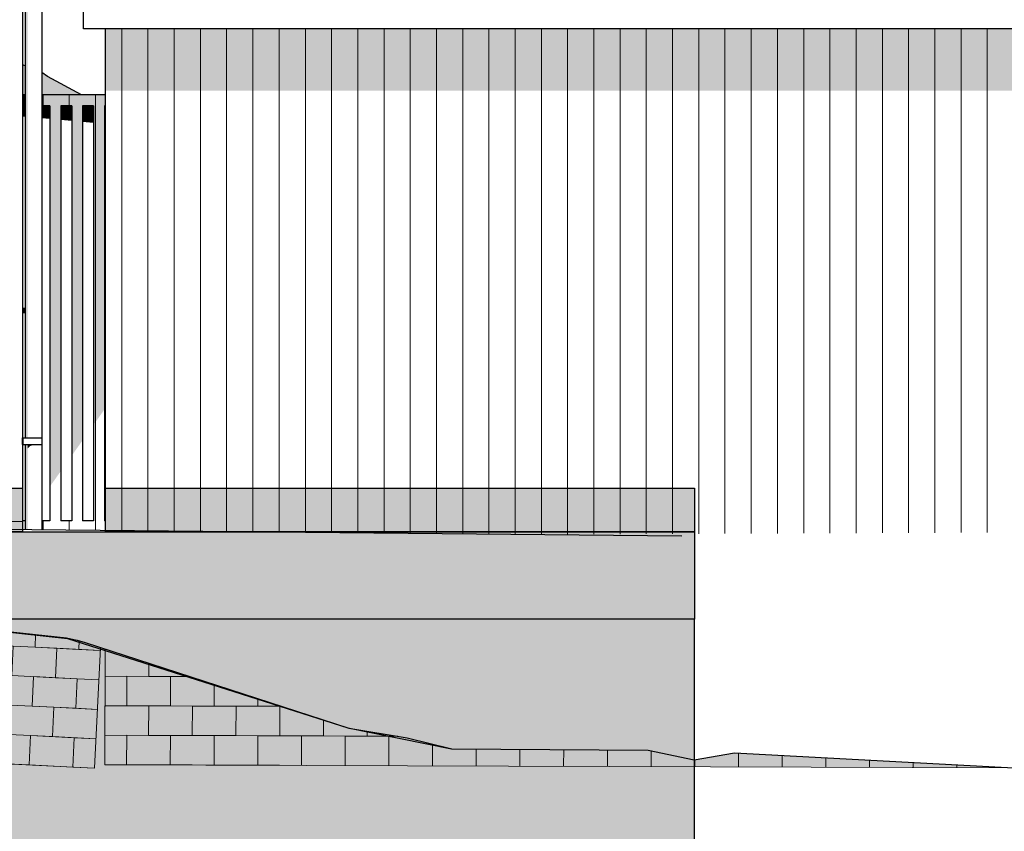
# Model space of a CAD drawing. Header units: millimetres. Extents: x -88082 to -45279, y 32968 to 65044.
# Tile 14 of 21: x -64069 to -59563, y 36429 to 40145. Entities that reach past the tile are written whole.
import ezdxf

# ---------------------------------------------------------------- set-up
doc = ezdxf.new("R2010")
doc.units = ezdxf.units.MM
doc.header["$LTSCALE"] = 0.5
doc.header["$MEASUREMENT"] = 0
doc.linetypes.add('PLINE', pattern=[0])
for name, color, linetype in [('0(Nye konstruksjoner)', 7, 'Continuous'), ('23-- Yttervegger(Nye konstruksjoner)', 7, 'Continuous'), ('231- Bærende yttervegger(Nye konstruksjoner)', 7, 'Continuous'), ('244- Vinduer_ dører_ foldevegger(Nye konstruksjoner)', 7, 'Continuous'), ('26-- Yttertak(Nye konstruksjoner)', 7, 'Continuous'), ('711--_E__ Eksisterende terreng(Nye konstruksjoner)', 7, 'Continuous'), ('761- Veger (kjøreveger_ sykkel- og gangveier mv)(Nye konstruksjoner)', 7, 'Continuous'), ('878- Annen overflate_visuell informasjon (Skravur)(Nye konstruksjoner)', 7, 'Continuous')]:
    doc.layers.add(name, color=color, linetype=linetype)
for name, color, linetype, lineweight in [('235- Utvendig kledning og overflate(Nye konstruksjoner)', 7, 'Continuous', 0), ('255- Gulvoverflate(Nye konstruksjoner)', 7, 'Continuous', 0), ('256- Faste himlinger og overflatebehandling(Nye konstruksjoner)', 7, 'Continuous', 0)]:
    doc.layers.add(name, color=color, linetype=linetype, lineweight=lineweight)

# ---------------------------------------------------------------- blocks, each defined once
blk = doc.blocks.new('*X7', base_point=(-6224918.5, 0))
at = {"layer": '235- Utvendig kledning og overflate(Nye konstruksjoner)', "linetype": 'PLINE'}
for p, q in [((-63602.3, 40102.1), (-63602.3, 40002.7)), ((-63602.3, 40000), (-63602.3, 40102.1)), ((-63482.3, 40102.1), (-63482.3, 40002.7)), ((-63482.3, 40000), (-63482.3, 40102.1)), ((-63602.3, 40002.7), (-63602.3, 37805.4)), ((-63602.3, 37805.4), (-63602.3, 40000)), ((-63482.3, 40002.7), (-63482.3, 37804.2)), ((-63482.3, 37804.2), (-63482.3, 40000))]:
    blk.add_line(p, q, dxfattribs=at)
blk = doc.blocks.new('*X8', base_point=(-6224918.5, 0))
at = {"layer": '235- Utvendig kledning og overflate(Nye konstruksjoner)', "linetype": 'PLINE'}
for p, q in [((-63362.3, 40102.1), (-63362.3, 40002.7)), ((-63362.3, 40000), (-63362.3, 40102.1)), ((-63242.2, 40102.1), (-63242.2, 40002.7)), ((-63242.2, 40000), (-63242.2, 40102.1)), ((-63122.2, 40102.1), (-63122.2, 40002.7)), ((-63122.2, 40000), (-63122.2, 40102.1)), ((-63002.2, 40102.1), (-63002.2, 40002.7)), ((-63002.2, 40000), (-63002.2, 40102.1)), ((-62882.2, 40102.1), (-62882.2, 40002.7)), ((-62882.2, 40000), (-62882.2, 40102.1)), ((-62762.1, 40102.1), (-62762.1, 40002.7)), ((-62762.1, 40000), (-62762.1, 40102.1)), ((-62642.1, 40102.1), (-62642.1, 40002.7)), ((-62642.1, 40000), (-62642.1, 40102.1)), ((-62522.1, 40102.1), (-62522.1, 40002.7)), ((-62522.1, 40000), (-62522.1, 40102.1)), ((-62402, 40102.1), (-62402, 40002.7)), ((-62402, 40000), (-62402, 40102.1)), ((-62282, 40102.1), (-62282, 40002.7)), ((-62282, 40000), (-62282, 40102.1)), ((-62162, 40102.1), (-62162, 40002.7)), ((-62162, 40000), (-62162, 40102.1)), ((-62041.9, 40102.1), (-62041.9, 40002.7)), ((-62041.9, 40000), (-62041.9, 40102.1)), ((-61921.9, 40102.1), (-61921.9, 40002.7)), ((-61921.9, 40000), (-61921.9, 40102.1)), ((-61801.9, 40102.1), (-61801.9, 40002.7)), ((-61801.9, 40000), (-61801.9, 40102.1)), ((-61681.8, 40102.1), (-61681.8, 40002.7)), ((-61681.8, 40000), (-61681.8, 40102.1)), ((-61561.8, 40102.1), (-61561.8, 40002.7)), ((-61561.8, 40000), (-61561.8, 40102.1)), ((-61441.8, 40102.1), (-61441.8, 40002.7)), ((-61441.8, 40000), (-61441.8, 40102.1)), ((-61321.8, 40102.1), (-61321.8, 40002.7)), ((-61321.8, 40000), (-61321.8, 40102.1)), ((-61201.7, 40102.1), (-61201.7, 40002.7)), ((-61201.7, 40000), (-61201.7, 40102.1)), ((-61081.7, 40102.1), (-61081.7, 40002.7)), ((-61081.7, 40000), (-61081.7, 40102.1)), ((-60961.7, 40102.1), (-60961.7, 40002.7)), ((-60961.7, 40000), (-60961.7, 40102.1)), ((-60841.6, 40102.1), (-60841.6, 40002.7)), ((-60841.6, 40000), (-60841.6, 40102.1)), ((-60721.6, 40102.1), (-60721.6, 40002.7)), ((-60721.6, 40000), (-60721.6, 40102.1)), ((-60601.6, 40102.1), (-60601.6, 40002.7)), ((-60601.6, 40000), (-60601.6, 40102.1)), ((-60481.5, 40102.1), (-60481.5, 40002.7)), ((-60481.5, 40000), (-60481.5, 40102.1)), ((-60361.5, 40102.1), (-60361.5, 40002.7)), ((-60361.5, 40000), (-60361.5, 40102.1)), ((-60241.5, 40102.1), (-60241.5, 40002.7)), ((-60241.5, 40000), (-60241.5, 40102.1)), ((-60121.4, 40102.1), (-60121.4, 40002.7)), ((-60121.4, 40000), (-60121.4, 40102.1)), ((-60001.4, 40102.1), (-60001.4, 40002.7)), ((-60001.4, 40000), (-60001.4, 40102.1)), ((-59881.4, 40102.1), (-59881.4, 40002.7)), ((-59881.4, 40000), (-59881.4, 40102.1)), ((-59761.3, 40102.1), (-59761.3, 40002.7)), ((-59761.3, 40000), (-59761.3, 40102.1)), ((-59641.3, 40102.1), (-59641.3, 40002.7)), ((-59641.3, 40000), (-59641.3, 40102.1)), ((-63362.3, 40002.7), (-63362.3, 37803)), ((-63362.3, 37803), (-63362.3, 40000)), ((-63242.2, 40002.7), (-63242.2, 37801.8)), ((-63242.2, 37801.8), (-63242.2, 40000)), ((-63122.2, 40002.7), (-63122.2, 37800.6)), ((-63122.2, 37800.6), (-63122.2, 40000)), ((-63002.2, 40002.7), (-63002.2, 37799.5)), ((-63002.2, 37799.5), (-63002.2, 40000)), ((-62882.2, 40002.7), (-62882.2, 37798.3)), ((-62882.2, 37798.3), (-62882.2, 40000)), ((-62762.1, 40002.7), (-62762.1, 37797.1)), ((-62762.1, 37797.1), (-62762.1, 40000)), ((-62642.1, 40002.7), (-62642.1, 37795.9)), ((-62642.1, 37795.9), (-62642.1, 40000)), ((-62522.1, 40002.7), (-62522.1, 37794.7)), ((-62522.1, 37794.7), (-62522.1, 40000)), ((-62402, 40002.7), (-62402, 37793.5)), ((-62402, 37793.5), (-62402, 40000)), ((-62282, 40002.7), (-62282, 37792.3)), ((-62282, 37792.3), (-62282, 40000)), ((-62162, 40002.7), (-62162, 37791.1)), ((-62162, 37791.1), (-62162, 40000)), ((-62041.9, 40002.7), (-62041.9, 37789.9)), ((-62041.9, 37789.9), (-62041.9, 40000)), ((-61921.9, 40002.7), (-61921.9, 37788.8)), ((-61921.9, 37788.8), (-61921.9, 40000)), ((-61801.9, 40002.7), (-61801.9, 37787.6)), ((-61801.9, 37787.6), (-61801.9, 40000)), ((-61681.8, 40002.7), (-61681.8, 37787.9)), ((-61681.8, 37787.9), (-61681.8, 40000)), ((-61561.8, 40002.7), (-61561.8, 37788.4)), ((-61561.8, 37788.4), (-61561.8, 40000)), ((-61441.8, 40002.7), (-61441.8, 37789)), ((-61441.8, 37789), (-61441.8, 40000)), ((-61321.8, 40002.7), (-61321.8, 37789.5)), ((-61321.8, 37789.5), (-61321.8, 40000)), ((-61201.7, 40002.7), (-61201.7, 37790)), ((-61201.7, 37790), (-61201.7, 40000)), ((-61081.7, 40002.7), (-61081.7, 37790.5)), ((-61081.7, 37790.5), (-61081.7, 40000)), ((-60961.7, 40002.7), (-60961.7, 37791.1)), ((-60961.7, 37791.1), (-60961.7, 40000)), ((-60841.6, 40002.7), (-60841.6, 37791.6)), ((-60841.6, 37791.6), (-60841.6, 40000)), ((-60721.6, 40002.7), (-60721.6, 37792.1)), ((-60721.6, 37792.1), (-60721.6, 40000)), ((-60601.6, 40002.7), (-60601.6, 37792.7)), ((-60601.6, 37792.7), (-60601.6, 40000)), ((-60481.5, 40002.7), (-60481.5, 37793.2)), ((-60481.5, 37793.2), (-60481.5, 40000)), ((-60361.5, 40002.7), (-60361.5, 37793.7)), ((-60361.5, 37793.7), (-60361.5, 40000)), ((-60241.5, 40002.7), (-60241.5, 37794.2)), ((-60241.5, 37794.2), (-60241.5, 40000)), ((-60121.4, 40002.7), (-60121.4, 37794.8)), ((-60121.4, 37794.8), (-60121.4, 40000)), ((-60001.4, 40002.7), (-60001.4, 37795.3)), ((-60001.4, 37795.3), (-60001.4, 40000)), ((-59881.4, 40002.7), (-59881.4, 37795.8)), ((-59881.4, 37795.8), (-59881.4, 40000)), ((-59761.3, 40002.7), (-59761.3, 37796.3)), ((-59761.3, 37796.3), (-59761.3, 40000)), ((-59641.3, 40002.7), (-59641.3, 37796.9)), ((-59641.3, 37796.9), (-59641.3, 40000))]:
    blk.add_line(p, q, dxfattribs=at)
blk = doc.blocks.new('*X34', base_point=(-6224918.5, 0))
at = {"layer": '255- Gulvoverflate(Nye konstruksjoner)', "linetype": 'PLINE'}
for p, q in [((-63678.2, 37263.5), (-63678.6, 37138.7)), ((-63478.6, 37138), (-63478.4, 37198.5)), ((-63478.4, 37198.5), (-63478.6, 37138)), ((-63678.6, 37138.7), (-63478.6, 37138)), ((-63678.6, 37138.7), (-63678.6, 37138.7)), ((-63678.6, 37138.7), (-63678.6, 37138.7)), ((-63578.6, 37138.4), (-63579.1, 37003.4)), ((-63378.6, 37137.7), (-63578.6, 37138.4)), ((-63478.6, 37138), (-63290.6, 37137.4)), ((-63379.1, 37002.7), (-63378.6, 37137.7)), ((-63378.6, 37137.7), (-63379.1, 37002.7)), ((-63290.6, 37137.4), (-63378.6, 37137.7)), ((-63178.7, 37100.9), (-63179.1, 37002)), ((-63679.1, 37003.7), (-63679.5, 36868.7)), ((-63479.1, 37003), (-63679.1, 37003.7)), ((-63679.1, 37003.7), (-63679.1, 37003.7)), ((-63679.1, 37003.7), (-63679.1, 37003.7)), ((-63679.1, 37003.7), (-63579.1, 37003.4)), ((-63579.1, 37003.4), (-63379.1, 37002.7)), ((-63479.5, 36868), (-63479.1, 37003)), ((-63479.1, 37003), (-63479.5, 36868)), ((-63279.1, 37002.3), (-63479.1, 37003)), ((-63379.1, 37002.7), (-63279.1, 37002.3)), ((-63279.1, 37002.3), (-63279.5, 36867.3)), ((-63079.1, 37001.6), (-63279.1, 37002.3)), ((-63279.1, 37002.3), (-63179.1, 37002)), ((-63179.1, 37002), (-62979.1, 37001.3)), ((-63079.5, 36866.6), (-63079.1, 37001.6)), ((-63079.1, 37001.6), (-63079.5, 36866.6)), ((-62879.1, 37000.9), (-63079.1, 37001.6)), ((-62979.1, 37001.3), (-62979, 37035.9)), ((-62979, 37035.9), (-62979.1, 37001.3)), ((-62979.1, 37001.3), (-62879.1, 37000.9)), ((-62879.1, 37000.9), (-62879.5, 36865.9)), ((-62871.3, 37000.9), (-62879.1, 37000.9)), ((-62879.1, 37000.9), (-62871.3, 37000.9)), ((-62679.5, 36865.2), (-62679.3, 36938.4)), ((-62679.3, 36938.4), (-62679.5, 36865.2)), ((-63679.6, 36868.7), (-63679.5, 36868.7)), ((-63679.5, 36868.7), (-63679.6, 36868.7)), ((-63679.5, 36868.7), (-63479.5, 36868)), ((-63579.5, 36868.4), (-63580, 36733.4)), ((-63379.5, 36867.7), (-63579.5, 36868.4)), ((-63479.5, 36868), (-63279.5, 36867.3)), ((-63380, 36732.7), (-63379.5, 36867.7)), ((-63379.5, 36867.7), (-63380, 36732.7)), ((-63279.5, 36867.3), (-63379.5, 36867.7)), ((-63279.5, 36867.3), (-63079.5, 36866.6)), ((-63179.5, 36867), (-63180, 36732)), ((-62979.5, 36866.3), (-63179.5, 36867)), ((-63079.5, 36866.6), (-62879.5, 36865.9)), ((-62980, 36731.3), (-62979.5, 36866.3)), ((-62979.5, 36866.3), (-62980, 36731.3)), ((-62879.5, 36865.9), (-62979.5, 36866.3)), ((-62879.5, 36865.9), (-62679.5, 36865.2)), ((-62779.5, 36865.6), (-62780, 36730.6)), ((-62579.5, 36864.9), (-62779.5, 36865.6)), ((-62679.5, 36865.2), (-62479.5, 36864.5)), ((-62579.5, 36864.9), (-62580, 36729.9)), ((-62579.5, 36864.9), (-62580, 36729.9)), ((-62479.5, 36864.5), (-62579.5, 36864.9)), ((-62479.5, 36886.9), (-62479.5, 36864.5)), ((-62479.5, 36864.5), (-62339.4, 36864)), ((-62379.5, 36864.2), (-62380, 36729.2)), ((-62339.4, 36864), (-62379.5, 36864.2)), ((-62179.7, 36828), (-62180, 36728.5)), ((-61979.8, 36805.4), (-61980, 36727.8)), ((-61779.8, 36804), (-61780, 36727.1)), ((-61579.8, 36802.7), (-61580, 36726.4)), ((-61379.8, 36801.3), (-61380, 36725.7)), ((-61179.8, 36797.3), (-61180, 36725)), ((-60779.8, 36787.2), (-60780, 36723.6)), ((-60579.8, 36776.4), (-60580, 36722.9)), ((-63680.1, 36733.7), (-63680, 36733.7)), ((-63680, 36733.7), (-63580, 36733.4)), ((-63580, 36733.4), (-63380, 36732.7)), ((-63380, 36732.7), (-63280, 36732.3)), ((-63280, 36732.3), (-63180, 36732)), ((-63180, 36732), (-62980, 36731.3)), ((-62980, 36731.3), (-62880, 36730.9)), ((-60979.9, 36756.8), (-60980, 36724.3)), ((-60379.9, 36765.6), (-60380, 36722.2)), ((-60179.9, 36754.8), (-60180, 36721.5)), ((-59980, 36743.9), (-59980, 36720.8)), ((-59780, 36733.1), (-59780, 36720.1)), ((-59580, 36722.3), (-59580, 36719.4))]:
    blk.add_line(p, q, dxfattribs=at)
blk = doc.blocks.new('*X57', base_point=(-6224918.5, 0))
at = {"layer": '255- Gulvoverflate(Nye konstruksjoner)', "linetype": 'PLINE'}
for p, q in [((-64793, 37415.2), (-64798.2, 37311.5)), ((-64598.4, 37301.5), (-64593.8, 37393.7)), ((-64593.8, 37393.7), (-64598.4, 37301.5)), ((-64394.6, 37372.2), (-64398.6, 37291.6)), ((-64898, 37316.5), (-64956.2, 37319.4)), ((-64956.2, 37319.4), (-64898, 37316.5)), ((-64898, 37316.5), (-64904.8, 37181.7)), ((-64698.3, 37306.5), (-64898, 37316.5)), ((-64898, 37316.5), (-64798.2, 37311.5)), ((-64798.2, 37311.5), (-64598.4, 37301.5)), ((-64198.9, 37281.6), (-64195.4, 37350.7)), ((-64195.4, 37350.7), (-64198.9, 37281.6)), ((-63996.3, 37329.2), (-63999.1, 37271.6)), ((-64705, 37171.7), (-64698.3, 37306.5)), ((-64698.3, 37306.5), (-64705, 37171.7)), ((-64498.5, 37296.6), (-64698.3, 37306.5)), ((-64598.4, 37301.5), (-64498.5, 37296.6)), ((-64498.5, 37296.6), (-64505.3, 37161.7)), ((-64298.8, 37286.6), (-64498.5, 37296.6)), ((-64498.5, 37296.6), (-64398.6, 37291.6)), ((-64398.6, 37291.6), (-64198.9, 37281.6)), ((-64305.5, 37151.7), (-64298.8, 37286.6)), ((-64298.8, 37286.6), (-64305.5, 37151.7)), ((-64099, 37276.6), (-64298.8, 37286.6)), ((-64198.9, 37281.6), (-64099, 37276.6)), ((-64099, 37276.6), (-64105.8, 37141.8)), ((-63899.3, 37266.6), (-64099, 37276.6)), ((-64099, 37276.6), (-63999.1, 37271.6)), ((-63999.1, 37271.6), (-63799.4, 37261.6)), ((-63906, 37131.8), (-63899.3, 37266.6)), ((-63899.3, 37266.6), (-63906, 37131.8)), ((-63699.5, 37256.6), (-63899.3, 37266.6)), ((-63799.4, 37261.6), (-63797.4, 37301.5)), ((-63797.4, 37301.5), (-63799.4, 37261.6)), ((-63799.4, 37261.6), (-63699.5, 37256.6)), ((-64956.2, 37184.3), (-64904.8, 37181.7)), ((-64904.8, 37181.7), (-64956.2, 37184.3)), ((-64904.8, 37181.7), (-64705, 37171.7)), ((-64804.9, 37176.7), (-64811.6, 37041.9)), ((-64605.1, 37166.7), (-64804.9, 37176.7)), ((-64705, 37171.7), (-64505.3, 37161.7)), ((-64611.9, 37031.9), (-64605.1, 37166.7)), ((-64605.1, 37166.7), (-64611.9, 37031.9)), ((-64505.3, 37161.7), (-64605.1, 37166.7)), ((-64505.3, 37161.7), (-64305.5, 37151.7)), ((-64405.4, 37156.7), (-64412.1, 37021.9)), ((-64205.6, 37146.8), (-64405.4, 37156.7)), ((-64305.5, 37151.7), (-64105.8, 37141.8)), ((-64212.4, 37011.9), (-64205.6, 37146.8)), ((-64205.6, 37146.8), (-64212.4, 37011.9)), ((-64105.8, 37141.8), (-64205.6, 37146.8)), ((-64105.8, 37141.8), (-63906, 37131.8)), ((-64005.9, 37136.8), (-64012.6, 37001.9)), ((-63806.1, 37126.8), (-64005.9, 37136.8)), ((-63906, 37131.8), (-63706.3, 37121.8)), ((-63812.9, 36992), (-63806.1, 37126.8)), ((-63806.1, 37126.8), (-63812.9, 36992)), ((-63706.3, 37121.8), (-63806.1, 37126.8)), ((-64911.5, 37046.9), (-64956.2, 37049.1)), ((-64956.2, 37049.1), (-64911.5, 37046.9)), ((-64911.5, 37046.9), (-64918.2, 36912)), ((-64711.7, 37036.9), (-64911.5, 37046.9)), ((-64911.5, 37046.9), (-64811.6, 37041.9)), ((-64811.6, 37041.9), (-64611.9, 37031.9)), ((-64718.5, 36902), (-64711.7, 37036.9)), ((-64711.7, 37036.9), (-64718.5, 36902)), ((-64512, 37026.9), (-64711.7, 37036.9)), ((-64611.9, 37031.9), (-64512, 37026.9)), ((-64512, 37026.9), (-64518.7, 36892.1)), ((-64312.2, 37016.9), (-64512, 37026.9)), ((-64512, 37026.9), (-64412.1, 37021.9)), ((-64412.1, 37021.9), (-64212.4, 37011.9)), ((-64319, 36882.1), (-64312.2, 37016.9)), ((-64312.2, 37016.9), (-64319, 36882.1)), ((-64112.5, 37006.9), (-64312.2, 37016.9)), ((-64212.4, 37011.9), (-64112.5, 37006.9)), ((-64112.5, 37006.9), (-64119.2, 36872.1)), ((-63912.7, 36997), (-64112.5, 37006.9)), ((-64112.5, 37006.9), (-64012.6, 37001.9)), ((-64012.6, 37001.9), (-63812.9, 36992)), ((-63919.5, 36862.1), (-63912.7, 36997)), ((-63912.7, 36997), (-63919.5, 36862.1)), ((-63713, 36987), (-63912.7, 36997)), ((-63812.9, 36992), (-63713, 36987)), ((-64956.2, 36913.9), (-64918.2, 36912)), ((-64918.2, 36912), (-64956.2, 36913.9)), ((-64918.2, 36912), (-64718.5, 36902)), ((-64818.4, 36907), (-64825.1, 36772.2)), ((-64618.6, 36897.1), (-64818.4, 36907)), ((-64718.5, 36902), (-64518.7, 36892.1)), ((-64625.3, 36762.2), (-64618.6, 36897.1)), ((-64618.6, 36897.1), (-64625.3, 36762.2)), ((-64518.7, 36892.1), (-64618.6, 36897.1)), ((-64518.7, 36892.1), (-64319, 36882.1)), ((-64418.9, 36887.1), (-64425.6, 36752.2)), ((-64219.1, 36877.1), (-64418.9, 36887.1)), ((-64319, 36882.1), (-64119.2, 36872.1)), ((-64225.8, 36742.3), (-64219.1, 36877.1)), ((-64219.1, 36877.1), (-64225.8, 36742.3)), ((-64119.2, 36872.1), (-64219.1, 36877.1)), ((-64119.2, 36872.1), (-63919.5, 36862.1)), ((-64019.4, 36867.1), (-64026.1, 36732.3)), ((-63819.6, 36857.1), (-64019.4, 36867.1)), ((-63919.5, 36862.1), (-63719.7, 36852.1)), ((-63826.3, 36722.3), (-63819.6, 36857.1)), ((-63819.6, 36857.1), (-63826.3, 36722.3)), ((-63719.7, 36852.1), (-63819.6, 36857.1)), ((-64925, 36777.2), (-64825.1, 36772.2)), ((-64825.1, 36772.2), (-64625.3, 36762.2)), ((-64625.3, 36762.2), (-64525.5, 36757.2)), ((-64525.5, 36757.2), (-64425.6, 36752.2)), ((-64425.6, 36752.2), (-64225.8, 36742.3)), ((-64225.8, 36742.3), (-64126, 36737.3)), ((-64126, 36737.3), (-64026.1, 36732.3)), ((-64026.1, 36732.3), (-63826.3, 36722.3)), ((-63826.3, 36722.3), (-63726.5, 36717.3))]:
    blk.add_line(p, q, dxfattribs=at)
blk = doc.blocks.new('*X133', base_point=(-6224918.5, 0))
at = {"layer": '235- Utvendig kledning og overflate(Nye konstruksjoner)', "linetype": 'PLINE'}
for p, q in [((-63722.4, 39750), (-63722.4, 37850)), ((-63722.4, 37850), (-63722.4, 39750))]:
    blk.add_line(p, q, dxfattribs=at)
blk = doc.blocks.new('*X135', base_point=(-6224918.5, 0))
at = {"layer": '235- Utvendig kledning og overflate(Nye konstruksjoner)', "linetype": 'PLINE'}
for p, q in [((-63962.4, 39800), (-63962.4, 39750)), ((-63962.4, 39750), (-63962.4, 39800)), ((-63842.4, 39800), (-63842.4, 39750)), ((-63842.4, 39750), (-63842.4, 39800)), ((-63722.4, 39800), (-63722.4, 39750)), ((-63722.4, 39750), (-63722.4, 39800))]:
    blk.add_line(p, q, dxfattribs=at)
blk = doc.blocks.new('*X139', base_point=(-6224918.5, 0))
at = {"layer": '235- Utvendig kledning og overflate(Nye konstruksjoner)', "linetype": 'PLINE'}
for p, q in [((-63962.4, 37850), (-63962.4, 37809)), ((-63962.4, 37809), (-63962.4, 37850)), ((-63842.4, 37850), (-63842.4, 37807.8)), ((-63842.4, 37807.8), (-63842.4, 37850)), ((-63722.4, 37850), (-63722.4, 37806.6)), ((-63722.4, 37806.6), (-63722.4, 37850))]:
    blk.add_line(p, q, dxfattribs=at)

msp = doc.modelspace()

# ---------------------------------------------------------------- hatches: boundary and pattern name
at = {"layer": '0(Nye konstruksjoner)', "linetype": 'Continuous'}
for points in [[(-64043.7, 38230), (-64040.9, 38230), (-64040.9, 40700), (-64043.7, 40700)], [(-64040.9, 40700), (-64040.9, 38230), (-64032.8, 38230), (-64032.8, 40700)], [(-64043.7, 38200), (-64043.7, 37809.8), (-64040.9, 37809.7), (-64040.9, 38200)], [(-64032.8, 38200), (-64040.9, 38200), (-64040.9, 37809.7), (-64032.8, 37809.7)], [(-64020.6, 38200), (-64032.8, 38200), (-64032.8, 38181.6), (-64020.6, 38193.1)], [(-64006.2, 38200), (-64020.6, 38200), (-64020.6, 38193.1), (-64008.6, 38196.5), (-64006.2, 38197.6)], [(-63991.9, 38200), (-64006.2, 38200), (-64006.2, 38197.6), (-63992.7, 38197.6), (-63991.9, 38197.9)], [(-63991.9, 38197.9), (-63979.7, 38197.9), (-63979.7, 38200), (-63991.9, 38200)], [(-63979.7, 38197.9), (-63979.7, 38197.9), (-63971.6, 38197.9), (-63971.6, 38200), (-63979.7, 38200)], [(-63971.6, 38197.9), (-63971.4, 38197.5), (-63968.7, 38197.5), (-63968.7, 38200), (-63971.6, 38200)]]:
    msp.add_hatch(color=256, dxfattribs=at).paths.add_polyline_path(points)
at = {"layer": '231- Bærende yttervegger(Nye konstruksjoner)', "linetype": 'Continuous'}
for points in [[(-63676.6, 40102.1), (-63676.6, 39819.3), (-63476.6, 39819.3), (-63476.6, 40102.1)], [(-63476.6, 39819.3), (-56176.6, 39819.3), (-56076.6, 40007.3), (-56076.6, 40102.1), (-63476.6, 40102.1)], [(-64056.2, 39800), (-64056.2, 39750), (-64043.7, 39750), (-64043.7, 39800)], [(-63676.6, 39800), (-63968.7, 39800), (-63968.7, 39750), (-63676.6, 39750)], [(-63881.2, 39750), (-63931.2, 39750), (-63931.2, 38006.9), (-63881.2, 38077.6), (-63881.2, 38148.3)], [(-63831.2, 39750), (-63831.2, 38148.4), (-63781.2, 38219.1), (-63781.2, 38289.8), (-63781.2, 39750)], [(-63681.2, 39750), (-63731.2, 39750), (-63731.2, 38289.8), (-63681.2, 38360.5), (-63681.2, 38431.2)], [(-64056.2, 37850), (-64056.2, 37809.9), (-64053.2, 37809.9), (-64053.2, 37850)]]:
    msp.add_hatch(color=256, dxfattribs=at).paths.add_polyline_path(points)
at = {"layer": '244- Vinduer_ dører_ foldevegger(Nye konstruksjoner)', "linetype": 'Continuous'}
for points in [[(-64056.2, 38822.7), (-64045.5, 38822.7), (-64044.5, 38822.8), (-64043.7, 38823.1), (-64043.7, 38824), (-64056.2, 38824)], [(-64056.2, 38822.7), (-64056.2, 38821.2), (-64055.8, 38821.3), (-64049.1, 38822), (-64045.5, 38822.7)], [(-64056.2, 38821.2), (-64056.2, 38821), (-64052.1, 38821), (-64055.8, 38821.3)], [(-64052.1, 38821), (-64056.2, 38821), (-64056.2, 38807), (-64052.1, 38807)], [(-64056.2, 38807), (-64056.2, 38806.9), (-64049.2, 38806.7), (-64052.1, 38807)], [(-64049.2, 38806.7), (-64056.2, 38806.9), (-64056.2, 38806.8), (-64055.8, 38806.7)], [(-64055.8, 38806.7), (-64056.2, 38806.8), (-64056.2, 38805.3), (-64045.5, 38805.3), (-64049.1, 38806)], [(-64045.5, 38805.3), (-64056.2, 38805.3), (-64056.2, 38804), (-64043.7, 38804), (-64043.7, 38804.9), (-64044.5, 38805.2)], [(-64049.1, 38822), (-64055.8, 38821.3), (-64049.2, 38821.3)], [(-64049.2, 38821.3), (-64055.8, 38821.3), (-64052.1, 38821)], [(-64043.7, 38806.1), (-64055.8, 38806.7), (-64049.1, 38806), (-64043.7, 38806)], [(-64049.2, 38806.7), (-64055.8, 38806.7), (-64043.7, 38806.1), (-64043.7, 38806.1)], [(-64052.1, 38821), (-64052.1, 38807), (-64049.2, 38806.7), (-64049.2, 38821.3)], [(-64049.2, 38821.3), (-64043.7, 38821.9), (-64043.7, 38822), (-64049.1, 38822)], [(-64049.2, 38821.3), (-64049.2, 38806.7), (-64043.7, 38806.1), (-64043.7, 38821.9)], [(-64044.5, 38822.8), (-64049.1, 38822), (-64043.7, 38822), (-64043.7, 38822.6)], [(-64049.1, 38806), (-64044.5, 38805.2), (-64043.7, 38805.2), (-64043.7, 38805.6)], [(-64049.1, 38806), (-64043.7, 38805.6), (-64043.7, 38806)], [(-64044.5, 38822.8), (-64043.7, 38822.8), (-64043.7, 38823.1)], [(-64044.5, 38822.8), (-64043.7, 38822.6), (-64043.7, 38822.8)], [(-64044.5, 38805.2), (-64043.7, 38804.9), (-64043.7, 38805.1)], [(-64044.5, 38805.2), (-64043.7, 38805.1), (-64043.7, 38805.2)]]:
    msp.add_hatch(color=256, dxfattribs=at).paths.add_polyline_path(points)
at = {"layer": '711--_E__ Eksisterende terreng(Nye konstruksjoner)', "linetype": 'Continuous'}
for points in [[(-64056.2, 39937.4), (-64056.2, 39861.4), (-64043.7, 39858.2), (-64043.7, 39933.8)], [(-63968.7, 39902.5), (-63968.7, 39838.8), (-63818.6, 39800), (-63786.4, 39800), (-63942.4, 39884.7)], [(-64056.2, 39800), (-64043.7, 39800), (-64043.7, 39858.2), (-64056.2, 39861.4)], [(-63818.6, 39800), (-63968.7, 39838.8), (-63968.7, 39800)], [(-64056.2, 39750), (-64056.2, 39703.3), (-64043.7, 39702.1), (-64043.7, 39750)], [(-63968.7, 39744.9), (-63931.2, 39739.4), (-63931.2, 39750), (-63968.7, 39750)], [(-63968.7, 39744.9), (-63968.7, 39695.5), (-63931.2, 39692.1), (-63931.2, 39739.4)], [(-63881.2, 39750), (-63881.2, 39732), (-63831.2, 39724.6), (-63831.2, 39750)], [(-63781.2, 39750), (-63781.2, 39717.2), (-63731.2, 39709.9), (-63731.2, 39750)], [(-63831.2, 39724.6), (-63881.2, 39732), (-63881.2, 39687.7), (-63831.2, 39683.2)], [(-63781.2, 39678.7), (-63731.2, 39674.3), (-63731.2, 39709.9), (-63781.2, 39717.2)], [(-63681.2, 39702.5), (-63676.6, 39701.8), (-63676.6, 39739.1), (-63681.2, 39741.9)], [(-63681.2, 39702.5), (-63681.2, 39669.8), (-63676.6, 39669.4), (-63676.6, 39701.8)]]:
    msp.add_hatch(color=256, dxfattribs=at).paths.add_polyline_path(points)
at = {"layer": '761- Veger (kjøreveger_ sykkel- og gangveier mv)(Nye konstruksjoner)', "linetype": 'Continuous'}
for points in [[(-64981.2, 36780), (-63726.5, 36717.3), (-63698.8, 37270.2), (-63770.4, 37293.5), (-63807, 37304.3), (-63814.2, 37305.1), (-63855, 37314), (-64956.2, 37432.8), (-64956.2, 36780)], [(-63678.2, 37263.5), (-63680.1, 36733.7), (-59523.2, 36719.2), (-60798, 36788.2), (-60982.3, 36756.3), (-61192.8, 36800), (-62092, 36806.2), (-62296.8, 36857.1), (-62562.7, 36900.4)]]:
    msp.add_hatch(color=256, dxfattribs=at).paths.add_polyline_path(points)
at = {"layer": '878- Annen overflate_visuell informasjon (Skravur)(Nye konstruksjoner)', "linetype": 'Continuous'}
for points in [[(-84049.8, 36062.8), (-60981.1, 36062.8), (-60981.1, 37400), (-75575.8, 37400), (-75829.3, 38100), (-77778, 38222.1), (-78189.8, 38315.1), (-78928.9, 38749.3), (-80333.5, 39937.6), (-80741.5, 40404.9), (-81450.3, 40768.4), (-81842.1, 40738.8), (-82691.7, 40402.1), (-83359.7, 40556.5), (-83668.7, 40692.8), (-83784.5, 40795), (-84049.8, 40801.2), (-84049.8, 37400)], [(-75829.3, 38100), (-74322.3, 38100), (-74322.3, 37800), (-73670.5, 37800), (-60981.1, 37800), (-60981.1, 37400), (-75575.8, 37400)], [(-64956.2, 38000), (-64056.2, 38000), (-64056.2, 37800), (-64956.2, 37800)], [(-63676.6, 37800), (-63676.6, 38000), (-60981.1, 38000), (-60981.1, 37800)]]:
    msp.add_hatch(color=256, dxfattribs=at).paths.add_polyline_path(points)

# ---------------------------------------------------------------- linework, layer by layer
at = {"layer": '0(Nye konstruksjoner)', "linetype": 'PLINE'}
for p, q in [((-64043.7, 40700), (-64043.7, 38230)), ((-63968.7, 40700), (-63968.7, 38230)), ((-64056.1, 38230), (-64054.1, 38230)), ((-64056.1, 38200), (-64056.1, 38230)), ((-64054.1, 38230), (-64006.1, 38230)), ((-64054.1, 38200), (-64054.1, 38230)), ((-64006.1, 38230), (-63991, 38230)), ((-63991, 38230), (-63978.2, 38230)), ((-63978.2, 38230), (-63969.6, 38230)), ((-63969.6, 38230), (-63966.6, 38230)), ((-63966.6, 38200), (-63966.6, 38230)), ((-64056.1, 38200), (-64054.1, 38200)), ((-64054.1, 38200), (-64006.1, 38200)), ((-64043.7, 38200), (-64043.7, 37809.8)), ((-64006.1, 38200), (-63991, 38200)), ((-63991, 38200), (-63978.2, 38200)), ((-63978.2, 38200), (-63969.6, 38200)), ((-63969.6, 38200), (-63966.6, 38200)), ((-63968.7, 38200), (-63968.7, 37809))]:
    msp.add_line(p, q, dxfattribs=at)
at = {"layer": '23-- Yttervegger(Nye konstruksjoner)', "linetype": 'PLINE'}
msp.add_line((-64056.2, 41300), (-64056.2, 37809.9), dxfattribs=at)
at = {"layer": '231- Bærende yttervegger(Nye konstruksjoner)', "linetype": 'PLINE'}
for p, q in [((-63676.6, 37806.1), (-63676.6, 40102.1)), ((-64043.7, 39800), (-64056.2, 39800)), ((-63676.6, 39800), (-63968.7, 39800)), ((-64043.7, 39750), (-64056.2, 39750)), ((-63931.2, 39750), (-63968.7, 39750)), ((-63931.2, 39750), (-63931.2, 37850)), ((-63831.2, 39750), (-63881.2, 39750)), ((-63881.2, 39750), (-63881.2, 37850)), ((-63831.2, 39750), (-63831.2, 37850)), ((-63731.2, 39750), (-63781.2, 39750)), ((-63781.2, 39750), (-63781.2, 37850)), ((-63731.2, 39750), (-63731.2, 37850)), ((-63681.2, 39750), (-63681.2, 37850)), ((-63676.6, 39750), (-63681.2, 39750)), ((-64043.7, 37850), (-64056.2, 37850)), ((-63931.2, 37850), (-63968.7, 37850)), ((-63831.2, 37850), (-63881.2, 37850)), ((-63731.2, 37850), (-63781.2, 37850)), ((-63676.6, 37850), (-63681.2, 37850))]:
    msp.add_line(p, q, dxfattribs=at)
at = {"layer": '244- Vinduer_ dører_ foldevegger(Nye konstruksjoner)', "linetype": 'PLINE'}
for p, q in [((-64056.2, 38824), (-64043.7, 38824)), ((-64055.8, 38821.3), (-64056.2, 38821.2)), ((-64056.2, 38821), (-64052.1, 38821)), ((-64056.2, 38807), (-64052.1, 38807)), ((-64056.2, 38806.8), (-64055.8, 38806.7)), ((-64056.2, 38804), (-64043.7, 38804)), ((-64049.1, 38822), (-64055.8, 38821.3)), ((-64055.8, 38806.7), (-64049.1, 38806)), ((-64049.2, 38821.3), (-64052.1, 38821)), ((-64052.1, 38821), (-64052.1, 38807)), ((-64052.1, 38807), (-64049.2, 38806.7)), ((-64043.7, 38821.9), (-64049.2, 38821.3)), ((-64049.2, 38806.7), (-64043.7, 38806.1)), ((-64044.5, 38822.8), (-64049.1, 38822)), ((-64049.1, 38806), (-64044.5, 38805.2)), ((-64043.7, 38823.1), (-64044.5, 38822.8)), ((-64044.5, 38805.2), (-64043.7, 38804.9))]:
    msp.add_line(p, q, dxfattribs=at)
at = {"layer": '256- Faste himlinger og overflatebehandling(Nye konstruksjoner)', "linetype": 'PLINE'}
for p, q in [((-63726.5, 36717.3), (-63698.8, 37270.2)), ((-63680.1, 36733.7), (-63678.2, 37263.5)), ((-64981.2, 36780), (-63726.5, 36717.3)), ((-63680.1, 36733.7), (-59523.2, 36719.2))]:
    msp.add_line(p, q, dxfattribs=at)
at = {"layer": '26-- Yttertak(Nye konstruksjoner)', "linetype": 'PLINE'}
for p, q in [((-63776.6, 40102.1), (-63776.6, 40202.1)), ((-55976.6, 40102.1), (-63776.6, 40102.1))]:
    msp.add_line(p, q, dxfattribs=at)
at = {"layer": '711--_E__ Eksisterende terreng(Nye konstruksjoner)', "linetype": 'PLINE'}
for p, q in [((-64043.7, 39933.8), (-64056.2, 39937.4)), ((-63942.4, 39884.7), (-63968.7, 39902.5)), ((-63786.4, 39800), (-63942.4, 39884.7)), ((-63968.7, 39744.9), (-63931.2, 39739.4)), ((-64043.7, 39702.1), (-64056.2, 39703.3)), ((-63881.2, 39732), (-63831.2, 39724.6)), ((-63781.2, 39717.2), (-63731.2, 39709.9)), ((-63676.6, 39739.1), (-63681.2, 39741.9)), ((-63681.2, 39702.5), (-63676.6, 39701.8)), ((-63931.2, 39692.1), (-63968.7, 39695.5)), ((-63831.2, 39683.2), (-63881.2, 39687.7)), ((-63731.2, 39674.3), (-63781.2, 39678.7)), ((-63676.6, 39669.4), (-63681.2, 39669.8)), ((-61038.5, 37780), (-66085.3, 37830)), ((-64056.2, 37847.2), (-64956.2, 37839.6)), ((-65775.2, 37525.5), (-63851.1, 37311.6)), ((-63851.1, 37311.6), (-62568.3, 36902.3)), ((-62568.3, 36902.3), (-62093, 36806.4)), ((-62093, 36806.4), (-61192.8, 36800)), ((-61192.8, 36800), (-60982.3, 36756.3))]:
    msp.add_line(p, q, dxfattribs=at)
at = {"layer": '711--_E__ Eksisterende terreng(Nye konstruksjoner)', "linetype": 'PLINE', "flags": 128}
msp.add_lwpolyline([(-65768.5, 37520.5), (-63855, 37314), (-63814.2, 37305.1), (-63807, 37304.3), (-63770.4, 37293.5), (-62562.7, 36900.4), (-62296.8, 36857.1), (-62092, 36806.2), (-61192.8, 36800), (-60982.3, 36756.3), (-60798, 36788.2), (-59010.4, 36691.5), (-58851.2, 36655.4), (-58545, 36665.9), (-58461.3, 36676.5), (-57646.5, 36562.9), (-57486.1, 36521.9)], dxfattribs=at)
at = {"layer": '878- Annen overflate_visuell informasjon (Skravur)(Nye konstruksjoner)', "linetype": 'PLINE', "flags": 128}
for points in [[(-84049.8, 36062.8), (-60981.1, 36062.8), (-60981.1, 37400), (-75575.8, 37400), (-75829.3, 38100), (-77778, 38222.1), (-78189.8, 38315.1), (-78928.9, 38749.3), (-80333.5, 39937.6), (-80741.5, 40404.9), (-81450.3, 40768.4), (-81842.1, 40738.8), (-82691.7, 40402.1), (-83359.7, 40556.5), (-83668.7, 40692.8), (-83784.5, 40795), (-84049.8, 40801.2), (-84049.8, 37400)], [(-75829.3, 38100), (-74322.3, 38100), (-74322.3, 37800), (-73670.5, 37800), (-60981.1, 37800), (-60981.1, 37400), (-75575.8, 37400)], [(-64956.2, 38000), (-64056.2, 38000), (-64056.2, 37800), (-64956.2, 37800)], [(-63676.6, 37800), (-63676.6, 38000), (-60981.1, 38000), (-60981.1, 37800)]]:
    msp.add_lwpolyline(points, close=True, dxfattribs=at)

# ---------------------------------------------------------------- block references
at = {"layer": '231- Bærende yttervegger(Nye konstruksjoner)'}
for name in ['*X7', '*X8', '*X135', '*X133', '*X139']:
    msp.add_blockref(name, (-6224918.5, 0), dxfattribs=at)
at = {"layer": '761- Veger (kjøreveger_ sykkel- og gangveier mv)(Nye konstruksjoner)'}
for name in ['*X57', '*X34']:
    msp.add_blockref(name, (-6224918.5, 0), dxfattribs=at)

doc.saveas('drawing.dxf')
